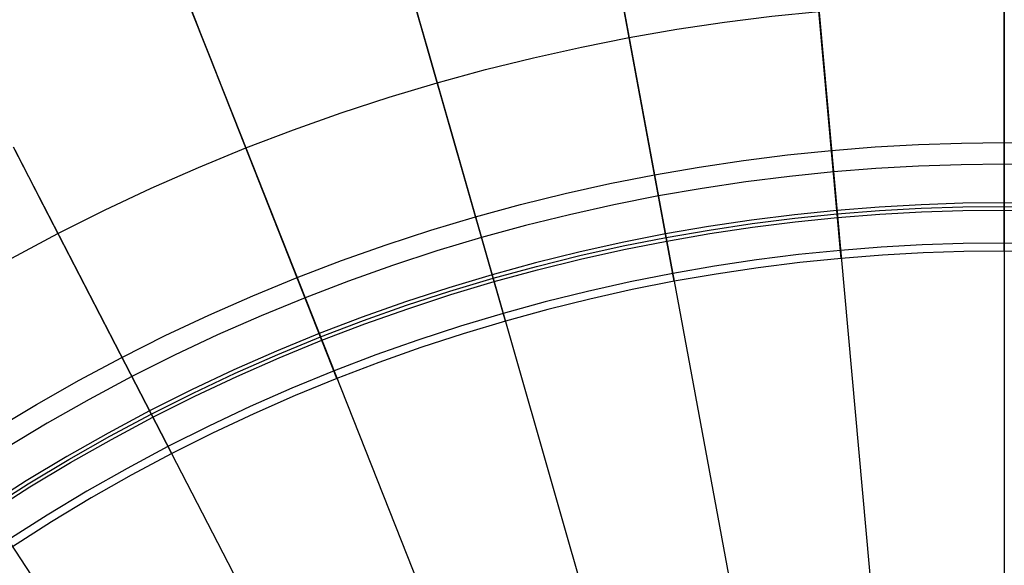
# Model space of a CAD drawing. Header units: millimetres. Extents: x -14 to 488, y -50 to 50.
# Tile 130 of 256: x 284.4 to 297.79, y 20.39 to 27.8. Entities that reach past the tile are written whole.
import ezdxf

# ---------------------------------------------------------------- set-up
doc = ezdxf.new("R2010")
doc.units = ezdxf.units.MM
doc.header["$MEASUREMENT"] = 0
doc.layers.add('Default', color=7, linetype='Continuous')

msp = doc.modelspace()

# ---------------------------------------------------------------- linework, layer by layer
at = {"layer": 'Default'}
for points in [[(284.293, 24.561), (284.919, 24.895), (285.551, 25.212), (286.188, 25.512), (286.83, 25.794), (287.475, 26.059), (288.123, 26.306), (288.774, 26.536), (289.426, 26.749), (290.08, 26.944), (290.734, 27.123), (291.387, 27.285), (292.04, 27.43), (292.692, 27.558), (293.341, 27.671), (293.988, 27.767), (294.632, 27.848), (295.273, 27.913), (295.91, 27.963), (296.542, 27.998), (297.169, 28.019), (297.791, 28.026), (298.413, 28.019)], [(284.293, 24.561), (284.919, 24.895), (285.551, 25.212), (286.188, 25.512), (286.83, 25.794), (287.475, 26.059), (288.123, 26.306), (288.774, 26.536), (289.426, 26.749), (290.08, 26.944), (290.734, 27.123), (291.387, 27.285), (292.04, 27.43), (292.692, 27.558), (293.341, 27.671), (293.988, 27.767), (294.632, 27.848), (295.273, 27.913), (295.91, 27.963), (296.542, 27.998), (297.169, 28.019), (297.791, 28.026), (298.413, 28.019)], [(284.056, 22.23), (284.628, 22.573), (285.206, 22.9), (285.79, 23.212), (286.379, 23.507), (286.973, 23.786), (287.571, 24.049), (288.173, 24.296), (288.777, 24.527), (289.384, 24.741), (289.992, 24.94), (290.601, 25.122), (291.211, 25.289), (291.82, 25.439), (292.429, 25.575), (293.037, 25.695), (293.642, 25.799), (294.246, 25.889), (294.846, 25.964), (295.443, 26.025), (296.037, 26.072), (296.626, 26.105), (297.211, 26.124), (297.791, 26.131), (298.371, 26.124)], [(298.353, 25.306), (297.791, 25.312), (297.23, 25.306), (296.663, 25.287), (296.092, 25.255), (295.517, 25.21), (294.938, 25.151), (294.357, 25.078), (293.772, 24.991), (293.186, 24.89), (292.597, 24.773), (292.007, 24.642), (291.417, 24.496), (290.827, 24.335), (290.236, 24.158), (289.647, 23.966), (289.06, 23.758), (288.474, 23.535), (287.891, 23.296), (287.312, 23.041), (286.737, 22.77), (286.166, 22.484), (285.6, 22.183), (285.04, 21.866), (284.487, 21.533), (283.94, 21.186)], [(283.967, 21.145), (284.512, 21.492), (285.065, 21.823), (285.624, 22.14), (286.188, 22.441), (286.758, 22.726), (287.332, 22.996), (287.911, 23.251), (288.492, 23.489), (289.077, 23.712), (289.663, 23.92), (290.251, 24.112), (290.84, 24.288), (291.429, 24.449), (292.019, 24.595), (292.607, 24.726), (293.194, 24.841), (293.78, 24.943), (294.363, 25.03), (294.944, 25.102), (295.521, 25.161), (296.095, 25.206), (296.665, 25.238), (297.231, 25.257), (297.791, 25.263), (298.352, 25.257)], [(283.994, 21.104), (284.538, 21.45), (285.09, 21.781), (285.647, 22.097), (286.211, 22.397), (286.779, 22.682), (287.353, 22.952), (287.93, 23.205), (288.51, 23.444), (289.094, 23.666), (289.679, 23.873), (290.266, 24.065), (290.854, 24.241), (291.442, 24.401), (292.03, 24.547), (292.617, 24.677), (293.203, 24.793), (293.788, 24.894), (294.37, 24.981), (294.949, 25.053), (295.526, 25.112), (296.099, 25.157), (296.667, 25.189), (297.232, 25.208), (297.791, 25.214), (298.351, 25.208)], [(298.339, 24.651), (297.791, 24.657), (297.244, 24.651), (296.692, 24.633), (296.136, 24.602), (295.576, 24.557), (295.012, 24.5), (294.446, 24.429), (293.876, 24.344), (293.305, 24.246), (292.732, 24.132), (292.157, 24.005), (291.582, 23.863), (291.007, 23.705), (290.432, 23.533), (289.858, 23.346), (289.286, 23.144), (288.715, 22.926), (288.148, 22.693), (287.583, 22.445), (287.023, 22.181), (286.467, 21.903), (285.915, 21.609), (285.37, 21.3), (284.831, 20.976), (284.299, 20.638)]]:
    msp.add_lwpolyline(points, dxfattribs=at)
at = {"layer": 'Default', "extrusion": (1, 0, 0)}
for points in [[(26.131, 111.312), (26.128, 111.327), (26.124, 111.342), (26.121, 111.358), (26.116, 111.373), (26.112, 111.389), (26.107, 111.404), (26.101, 111.419), (26.096, 111.435), (26.089, 111.45), (26.083, 111.466), (26.076, 111.481), (26.068, 111.496), (26.06, 111.511), (26.052, 111.526), (26.044, 111.541), (26.034, 111.556), (26.025, 111.571), (26.015, 111.585), (26.005, 111.599), (25.994, 111.613), (25.983, 111.627), (25.971, 111.641), (25.959, 111.654), (25.947, 111.667), (25.935, 111.68), (25.922, 111.692), (25.908, 111.704), (25.895, 111.716), (25.881, 111.728), (25.866, 111.739), (25.852, 111.75), (25.837, 111.76), (25.822, 111.77), (25.806, 111.78), (25.791, 111.789), (25.775, 111.798), (25.759, 111.806), (25.743, 111.814), (25.726, 111.821), (25.71, 111.829), (25.693, 111.835), (25.677, 111.841), (25.66, 111.847), (25.643, 111.852), (25.626, 111.857), (25.609, 111.861), (25.592, 111.865), (25.575, 111.869), (25.557, 111.872), (25.54, 111.875), (25.523, 111.877), (25.506, 111.878), (25.49, 111.88), (25.473, 111.881), (25.456, 111.881), (25.439, 111.881), (25.423, 111.881), (25.407, 111.88), (25.391, 111.879), (25.374, 111.878), (25.359, 111.876), (25.343, 111.874), (25.327, 111.872), (25.312, 111.869)], [(25.214, 111.85), (25.312, 111.869)], [(24.657, 111.032), (24.654, 111.047), (24.652, 111.063), (24.65, 111.079), (24.648, 111.094), (24.647, 111.11), (24.646, 111.127), (24.645, 111.143), (24.645, 111.159), (24.645, 111.176), (24.646, 111.193), (24.646, 111.209), (24.648, 111.226), (24.65, 111.243), (24.652, 111.26), (24.654, 111.277), (24.657, 111.294), (24.661, 111.311), (24.665, 111.328), (24.669, 111.345), (24.674, 111.362), (24.679, 111.379), (24.685, 111.396), (24.691, 111.413), (24.698, 111.43), (24.705, 111.446), (24.712, 111.462), (24.72, 111.479), (24.729, 111.495), (24.737, 111.51), (24.747, 111.526), (24.756, 111.541), (24.766, 111.556), (24.777, 111.571), (24.787, 111.586), (24.798, 111.6), (24.81, 111.614), (24.822, 111.628), (24.834, 111.641), (24.846, 111.654), (24.859, 111.667), (24.872, 111.679), (24.885, 111.691), (24.899, 111.702), (24.913, 111.713), (24.927, 111.724), (24.941, 111.734), (24.955, 111.744), (24.97, 111.754), (24.985, 111.763), (25, 111.772), (25.015, 111.78), (25.03, 111.788), (25.045, 111.795), (25.06, 111.802), (25.076, 111.809), (25.091, 111.815), (25.106, 111.821), (25.122, 111.826), (25.137, 111.831), (25.153, 111.836), (25.168, 111.84), (25.183, 111.844), (25.199, 111.847), (25.214, 111.85)]]:
    msp.add_lwpolyline(points, dxfattribs=at)
at = {"layer": 'Default', "extrusion": (0.995955, 0.089854, 0)}
for points in [[(-0.627, 111.312), (-0.63, 111.327), (-0.634, 111.342), (-0.637, 111.358), (-0.642, 111.373), (-0.646, 111.389), (-0.651, 111.404), (-0.656, 111.419), (-0.662, 111.435), (-0.668, 111.45), (-0.675, 111.466), (-0.682, 111.481), (-0.69, 111.496), (-0.697, 111.511), (-0.706, 111.526), (-0.714, 111.541), (-0.723, 111.556), (-0.733, 111.571), (-0.743, 111.585), (-0.753, 111.599), (-0.764, 111.613), (-0.775, 111.627), (-0.787, 111.641), (-0.798, 111.654), (-0.811, 111.667), (-0.823, 111.68), (-0.836, 111.692), (-0.85, 111.704), (-0.863, 111.716), (-0.877, 111.728), (-0.892, 111.739), (-0.906, 111.75), (-0.921, 111.76), (-0.936, 111.77), (-0.951, 111.78), (-0.967, 111.789), (-0.983, 111.798), (-0.999, 111.806), (-1.015, 111.814), (-1.031, 111.821), (-1.048, 111.829), (-1.065, 111.835), (-1.081, 111.841), (-1.098, 111.847), (-1.115, 111.852), (-1.132, 111.857), (-1.149, 111.861), (-1.166, 111.865), (-1.183, 111.869), (-1.2, 111.872), (-1.217, 111.875), (-1.234, 111.877), (-1.251, 111.878), (-1.268, 111.88), (-1.285, 111.881), (-1.302, 111.881), (-1.318, 111.881), (-1.335, 111.881), (-1.351, 111.88), (-1.367, 111.879), (-1.383, 111.878), (-1.399, 111.876), (-1.415, 111.874), (-1.43, 111.872), (-1.446, 111.869)], [(-2.101, 111.032), (-2.103, 111.047), (-2.106, 111.063), (-2.108, 111.079), (-2.11, 111.094), (-2.111, 111.11), (-2.112, 111.127), (-2.113, 111.143), (-2.113, 111.159), (-2.113, 111.176), (-2.112, 111.193), (-2.111, 111.209), (-2.11, 111.226), (-2.108, 111.243), (-2.106, 111.26), (-2.104, 111.277), (-2.1, 111.294), (-2.097, 111.311), (-2.093, 111.328), (-2.089, 111.345), (-2.084, 111.362), (-2.079, 111.379), (-2.073, 111.396), (-2.067, 111.413), (-2.06, 111.43), (-2.053, 111.446), (-2.046, 111.462), (-2.038, 111.479), (-2.029, 111.495), (-2.02, 111.51), (-2.011, 111.526), (-2.002, 111.541), (-1.992, 111.556), (-1.981, 111.571), (-1.971, 111.586), (-1.959, 111.6), (-1.948, 111.614), (-1.936, 111.628), (-1.924, 111.641), (-1.912, 111.654), (-1.899, 111.667), (-1.886, 111.679), (-1.872, 111.691), (-1.859, 111.702), (-1.845, 111.713), (-1.831, 111.724), (-1.817, 111.734), (-1.802, 111.744), (-1.788, 111.754), (-1.773, 111.763), (-1.758, 111.772), (-1.743, 111.78), (-1.728, 111.788), (-1.713, 111.795), (-1.698, 111.802), (-1.682, 111.809), (-1.667, 111.815), (-1.651, 111.821), (-1.636, 111.826), (-1.621, 111.831), (-1.605, 111.836), (-1.59, 111.84), (-1.574, 111.844), (-1.559, 111.847), (-1.544, 111.85)]]:
    msp.add_lwpolyline(points, dxfattribs=at)
at = {"layer": 'Default', "extrusion": (0.983305, 0.181963, 0)}
for points in [[(-28.056, 111.312), (-28.059, 111.327), (-28.063, 111.342), (-28.067, 111.358), (-28.071, 111.373), (-28.075, 111.389), (-28.08, 111.404), (-28.086, 111.419), (-28.091, 111.435), (-28.098, 111.45), (-28.104, 111.466), (-28.111, 111.481), (-28.119, 111.496), (-28.127, 111.511), (-28.135, 111.526), (-28.143, 111.541), (-28.153, 111.556), (-28.162, 111.571), (-28.172, 111.585), (-28.182, 111.599), (-28.193, 111.613), (-28.204, 111.627), (-28.216, 111.641), (-28.228, 111.654), (-28.24, 111.667), (-28.252, 111.68), (-28.265, 111.692), (-28.279, 111.704), (-28.292, 111.716), (-28.306, 111.728), (-28.321, 111.739), (-28.335, 111.75), (-28.35, 111.76), (-28.365, 111.77), (-28.381, 111.78), (-28.396, 111.789), (-28.412, 111.798), (-28.428, 111.806), (-28.444, 111.814), (-28.461, 111.821), (-28.477, 111.829), (-28.494, 111.835), (-28.511, 111.841), (-28.527, 111.847), (-28.544, 111.852), (-28.561, 111.857), (-28.578, 111.861), (-28.595, 111.865), (-28.612, 111.869), (-28.63, 111.872), (-28.647, 111.875), (-28.664, 111.877), (-28.681, 111.878), (-28.697, 111.88), (-28.714, 111.881), (-28.731, 111.881), (-28.748, 111.881), (-28.764, 111.881), (-28.78, 111.88), (-28.797, 111.879), (-28.813, 111.878), (-28.828, 111.876), (-28.844, 111.874), (-28.86, 111.872), (-28.875, 111.869)], [(-29.53, 111.032), (-29.533, 111.047), (-29.535, 111.063), (-29.537, 111.079), (-29.539, 111.094), (-29.54, 111.11), (-29.541, 111.127), (-29.542, 111.143), (-29.542, 111.159), (-29.542, 111.176), (-29.541, 111.193), (-29.541, 111.209), (-29.539, 111.226), (-29.537, 111.243), (-29.535, 111.26), (-29.533, 111.277), (-29.53, 111.294), (-29.526, 111.311), (-29.522, 111.328), (-29.518, 111.345), (-29.513, 111.362), (-29.508, 111.379), (-29.502, 111.396), (-29.496, 111.413), (-29.489, 111.43), (-29.482, 111.446), (-29.475, 111.462), (-29.467, 111.479), (-29.458, 111.495), (-29.45, 111.51), (-29.44, 111.526), (-29.431, 111.541), (-29.421, 111.556), (-29.41, 111.571), (-29.4, 111.586), (-29.389, 111.6), (-29.377, 111.614), (-29.365, 111.628), (-29.353, 111.641), (-29.341, 111.654), (-29.328, 111.667), (-29.315, 111.679), (-29.302, 111.691), (-29.288, 111.702), (-29.274, 111.713), (-29.26, 111.724), (-29.246, 111.734), (-29.232, 111.744), (-29.217, 111.754), (-29.202, 111.763), (-29.187, 111.772), (-29.172, 111.78), (-29.157, 111.788), (-29.142, 111.795), (-29.127, 111.802), (-29.111, 111.809), (-29.096, 111.815), (-29.081, 111.821), (-29.065, 111.826), (-29.05, 111.831), (-29.034, 111.836), (-29.019, 111.84), (-29.004, 111.844), (-28.988, 111.847), (-28.973, 111.85)]]:
    msp.add_lwpolyline(points, dxfattribs=at)
at = {"layer": 'Default', "extrusion": (0.961399, 0.275158, 0)}
for points in [[(-55.809, 111.312), (-55.812, 111.327), (-55.815, 111.342), (-55.819, 111.358), (-55.823, 111.373), (-55.828, 111.389), (-55.833, 111.404), (-55.838, 111.419), (-55.844, 111.435), (-55.85, 111.45), (-55.857, 111.466), (-55.864, 111.481), (-55.871, 111.496), (-55.879, 111.511), (-55.888, 111.526), (-55.896, 111.541), (-55.905, 111.556), (-55.915, 111.571), (-55.925, 111.585), (-55.935, 111.599), (-55.946, 111.613), (-55.957, 111.627), (-55.968, 111.641), (-55.98, 111.654), (-55.993, 111.667), (-56.005, 111.68), (-56.018, 111.692), (-56.031, 111.704), (-56.045, 111.716), (-56.059, 111.728), (-56.073, 111.739), (-56.088, 111.75), (-56.103, 111.76), (-56.118, 111.77), (-56.133, 111.78), (-56.149, 111.789), (-56.165, 111.798), (-56.181, 111.806), (-56.197, 111.814), (-56.213, 111.821), (-56.23, 111.829), (-56.246, 111.835), (-56.263, 111.841), (-56.28, 111.847), (-56.297, 111.852), (-56.314, 111.857), (-56.331, 111.861), (-56.348, 111.865), (-56.365, 111.869), (-56.382, 111.872), (-56.399, 111.875), (-56.416, 111.877), (-56.433, 111.878), (-56.45, 111.88), (-56.467, 111.881), (-56.484, 111.881), (-56.5, 111.881), (-56.517, 111.881), (-56.533, 111.88), (-56.549, 111.879), (-56.565, 111.878), (-56.581, 111.876), (-56.597, 111.874), (-56.612, 111.872), (-56.628, 111.869)], [(-57.283, 111.032), (-57.285, 111.047), (-57.288, 111.063), (-57.29, 111.079), (-57.292, 111.094), (-57.293, 111.11), (-57.294, 111.127), (-57.295, 111.143), (-57.295, 111.159), (-57.295, 111.176), (-57.294, 111.193), (-57.293, 111.209), (-57.292, 111.226), (-57.29, 111.243), (-57.288, 111.26), (-57.285, 111.277), (-57.282, 111.294), (-57.279, 111.311), (-57.275, 111.328), (-57.271, 111.345), (-57.266, 111.362), (-57.26, 111.379), (-57.255, 111.396), (-57.249, 111.413), (-57.242, 111.43), (-57.235, 111.446), (-57.227, 111.462), (-57.219, 111.479), (-57.211, 111.495), (-57.202, 111.51), (-57.193, 111.526), (-57.184, 111.541), (-57.174, 111.556), (-57.163, 111.571), (-57.152, 111.586), (-57.141, 111.6), (-57.13, 111.614), (-57.118, 111.628), (-57.106, 111.641), (-57.093, 111.654), (-57.081, 111.667), (-57.068, 111.679), (-57.054, 111.691), (-57.041, 111.702), (-57.027, 111.713), (-57.013, 111.724), (-56.999, 111.734), (-56.984, 111.744), (-56.97, 111.754), (-56.955, 111.763), (-56.94, 111.772), (-56.925, 111.78), (-56.91, 111.788), (-56.895, 111.795), (-56.879, 111.802), (-56.864, 111.809), (-56.849, 111.815), (-56.833, 111.821), (-56.818, 111.826), (-56.802, 111.831), (-56.787, 111.836), (-56.772, 111.84), (-56.756, 111.844), (-56.741, 111.847), (-56.726, 111.85)]]:
    msp.add_lwpolyline(points, dxfattribs=at)
at = {"layer": 'Default', "extrusion": (0.996097, 0.086696, 0.016581)}
msp.add_lwpolyline([(-0.586, 103.247), (-0.491, 103.266)], dxfattribs=at)
at = {"layer": 'Default', "extrusion": (0.929788, 0.368095, 0)}
for points in [[(-83.485, 111.312), (-83.488, 111.327), (-83.491, 111.342), (-83.495, 111.358), (-83.499, 111.373), (-83.504, 111.389), (-83.509, 111.404), (-83.514, 111.419), (-83.52, 111.435), (-83.526, 111.45), (-83.533, 111.466), (-83.54, 111.481), (-83.547, 111.496), (-83.555, 111.511), (-83.563, 111.526), (-83.572, 111.541), (-83.581, 111.556), (-83.59, 111.571), (-83.6, 111.585), (-83.611, 111.599), (-83.621, 111.613), (-83.633, 111.627), (-83.644, 111.641), (-83.656, 111.654), (-83.668, 111.667), (-83.681, 111.68), (-83.694, 111.692), (-83.707, 111.704), (-83.721, 111.716), (-83.735, 111.728), (-83.749, 111.739), (-83.764, 111.75), (-83.779, 111.76), (-83.794, 111.77), (-83.809, 111.78), (-83.825, 111.789), (-83.84, 111.798), (-83.856, 111.806), (-83.873, 111.814), (-83.889, 111.821), (-83.906, 111.829), (-83.922, 111.835), (-83.939, 111.841), (-83.956, 111.847), (-83.973, 111.852), (-83.99, 111.857), (-84.007, 111.861), (-84.024, 111.865), (-84.041, 111.869), (-84.058, 111.872), (-84.075, 111.875), (-84.092, 111.877), (-84.109, 111.878), (-84.126, 111.88), (-84.143, 111.881), (-84.159, 111.881), (-84.176, 111.881), (-84.192, 111.881), (-84.209, 111.88), (-84.225, 111.879), (-84.241, 111.878), (-84.257, 111.876), (-84.272, 111.874), (-84.288, 111.872), (-84.303, 111.869)], [(-84.958, 111.032), (-84.961, 111.047), (-84.963, 111.063), (-84.965, 111.079), (-84.967, 111.094), (-84.969, 111.11), (-84.97, 111.127), (-84.97, 111.143), (-84.971, 111.159), (-84.97, 111.176), (-84.97, 111.193), (-84.969, 111.209), (-84.968, 111.226), (-84.966, 111.243), (-84.964, 111.26), (-84.961, 111.277), (-84.958, 111.294), (-84.955, 111.311), (-84.951, 111.328), (-84.946, 111.345), (-84.941, 111.362), (-84.936, 111.379), (-84.93, 111.396), (-84.924, 111.413), (-84.918, 111.43), (-84.911, 111.446), (-84.903, 111.462), (-84.895, 111.479), (-84.887, 111.495), (-84.878, 111.51), (-84.869, 111.526), (-84.859, 111.541), (-84.849, 111.556), (-84.839, 111.571), (-84.828, 111.586), (-84.817, 111.6), (-84.806, 111.614), (-84.794, 111.628), (-84.782, 111.641), (-84.769, 111.654), (-84.756, 111.667), (-84.743, 111.679), (-84.73, 111.691), (-84.716, 111.702), (-84.703, 111.713), (-84.689, 111.724), (-84.674, 111.734), (-84.66, 111.744), (-84.645, 111.754), (-84.631, 111.763), (-84.616, 111.772), (-84.601, 111.78), (-84.586, 111.788), (-84.57, 111.795), (-84.555, 111.802), (-84.54, 111.809), (-84.524, 111.815), (-84.509, 111.821), (-84.494, 111.826), (-84.478, 111.831), (-84.463, 111.836), (-84.447, 111.84), (-84.432, 111.844), (-84.417, 111.847), (-84.402, 111.85)]]:
    msp.add_lwpolyline(points, dxfattribs=at)
at = {"layer": 'Default', "extrusion": (0.996097, -0.086696, -0.016581)}
msp.add_lwpolyline([(49.283, 112.748), (49.378, 112.766)], dxfattribs=at)
at = {"layer": 'Default', "extrusion": (0.888284, 0.459295, 0)}
for points in [[(-110.643, 111.312), (-110.646, 111.327), (-110.65, 111.342), (-110.653, 111.358), (-110.658, 111.373), (-110.662, 111.389), (-110.667, 111.404), (-110.673, 111.419), (-110.678, 111.435), (-110.685, 111.45), (-110.691, 111.466), (-110.698, 111.481), (-110.706, 111.496), (-110.713, 111.511), (-110.722, 111.526), (-110.73, 111.541), (-110.74, 111.556), (-110.749, 111.571), (-110.759, 111.585), (-110.769, 111.599), (-110.78, 111.613), (-110.791, 111.627), (-110.803, 111.641), (-110.815, 111.654), (-110.827, 111.667), (-110.839, 111.68), (-110.852, 111.692), (-110.866, 111.704), (-110.879, 111.716), (-110.893, 111.728), (-110.908, 111.739), (-110.922, 111.75), (-110.937, 111.76), (-110.952, 111.77), (-110.968, 111.78), (-110.983, 111.789), (-110.999, 111.798), (-111.015, 111.806), (-111.031, 111.814), (-111.048, 111.821), (-111.064, 111.829), (-111.081, 111.835), (-111.097, 111.841), (-111.114, 111.847), (-111.131, 111.852), (-111.148, 111.857), (-111.165, 111.861), (-111.182, 111.865), (-111.199, 111.869), (-111.216, 111.872), (-111.234, 111.875), (-111.251, 111.877), (-111.268, 111.878), (-111.284, 111.88), (-111.301, 111.881), (-111.318, 111.881), (-111.334, 111.881), (-111.351, 111.881), (-111.367, 111.88), (-111.383, 111.879), (-111.399, 111.878), (-111.415, 111.876), (-111.431, 111.874), (-111.447, 111.872), (-111.462, 111.869)], [(-112.117, 111.032), (-112.12, 111.047), (-112.122, 111.063), (-112.124, 111.079), (-112.126, 111.094), (-112.127, 111.11), (-112.128, 111.127), (-112.129, 111.143), (-112.129, 111.159), (-112.129, 111.176), (-112.128, 111.193), (-112.128, 111.209), (-112.126, 111.226), (-112.124, 111.243), (-112.122, 111.26), (-112.12, 111.277), (-112.117, 111.294), (-112.113, 111.311), (-112.109, 111.328), (-112.105, 111.345), (-112.1, 111.362), (-112.095, 111.379), (-112.089, 111.396), (-112.083, 111.413), (-112.076, 111.43), (-112.069, 111.446), (-112.062, 111.462), (-112.054, 111.479), (-112.045, 111.495), (-112.037, 111.51), (-112.027, 111.526), (-112.018, 111.541), (-112.008, 111.556), (-111.997, 111.571), (-111.987, 111.586), (-111.976, 111.6), (-111.964, 111.614), (-111.952, 111.628), (-111.94, 111.641), (-111.928, 111.654), (-111.915, 111.667), (-111.902, 111.679), (-111.889, 111.691), (-111.875, 111.702), (-111.861, 111.713), (-111.847, 111.724), (-111.833, 111.734), (-111.818, 111.744), (-111.804, 111.754), (-111.789, 111.763), (-111.774, 111.772), (-111.759, 111.78), (-111.744, 111.788), (-111.729, 111.795), (-111.714, 111.802), (-111.698, 111.809), (-111.683, 111.815), (-111.668, 111.821), (-111.652, 111.826), (-111.637, 111.831), (-111.621, 111.836), (-111.606, 111.84), (-111.591, 111.844), (-111.575, 111.847), (-111.56, 111.85)]]:
    msp.add_lwpolyline(points, dxfattribs=at)
at = {"layer": 'Default'}
for points in [[(297.791, 26.131, 111.312), (297.791, 30.849, 84.352)], [(297.791, 24.657, 111.032), (297.791, 29.348, 84.245)], [(295.576, 24.557, 111.032), (295.154, 29.229, 84.245)], [(293.305, 24.246, 111.032), (292.451, 28.858, 84.245)], [(288.715, 22.926, 111.032), (286.989, 27.287, 84.245), (286.41, 28.748, 73.662)], [(297.791, 28.515, 0.007), (297.791, 0, 0)], [(297.791, 28.472, 1.506), (297.791, 0, 1.5)], [(295.233, 28.357, 1.506), (297.791, 0, 1.5)], [(291.007, 23.705, 111.032), (289.716, 28.215, 84.245)], [(289.727, 28.177, 1.556), (289.84, 27.784, 1.525), (289.957, 27.373, 1.506), (297.791, 0, 1.5)], [(286.722, 27.961, 1.653), (286.79, 27.79, 1.625), (286.859, 27.614, 1.599), (287.003, 27.251, 1.556), (287.154, 26.87, 1.525), (287.311, 26.473, 1.506), (297.791, 0, 1.5)], [(292.611, 27.996, 1.506), (297.791, 0, 1.5)], [(286.467, 21.903, 111.032), (284.312, 26.069, 84.245)], [(284.33, 26.034, 1.556), (284.518, 25.671, 1.525), (284.714, 25.291, 1.506), (297.791, 0, 1.5)], [(298.373, 25.83, 111.76), (297.791, 25.837, 111.76), (297.21, 25.83, 111.76), (296.629, 25.811, 111.76), (296.049, 25.778, 111.76), (295.47, 25.732, 111.76), (294.872, 25.671, 111.76), (294.276, 25.597, 111.76), (293.682, 25.508, 111.76), (293.09, 25.406, 111.76), (292.483, 25.286, 111.76), (291.879, 25.151, 111.76), (291.279, 25.003, 111.76), (290.682, 24.84, 111.76), (290.075, 24.658, 111.76), (289.472, 24.461, 111.76), (288.874, 24.249, 111.76), (288.281, 24.023, 111.76), (287.682, 23.777, 111.76), (287.089, 23.516, 111.76), (286.503, 23.241, 111.76), (285.925, 22.951, 111.76), (285.344, 22.641, 111.76), (284.772, 22.317, 111.76), (284.208, 21.978, 111.76)], [(298.348, 24.76, 111.556), (297.791, 24.766, 111.556), (297.234, 24.76, 111.556), (296.678, 24.741, 111.556), (296.121, 24.71, 111.556), (295.566, 24.666, 111.556), (294.993, 24.608, 111.556), (294.422, 24.536, 111.556), (293.852, 24.451, 111.556), (293.285, 24.353, 111.556), (292.703, 24.238, 111.556), (292.124, 24.109, 111.556), (291.549, 23.966, 111.556), (290.977, 23.81, 111.556), (290.394, 23.636, 111.556), (289.816, 23.447, 111.556), (289.243, 23.244, 111.556), (288.675, 23.027, 111.556), (288.101, 22.792, 111.556), (287.533, 22.542, 111.556), (286.971, 22.278, 111.556), (286.416, 21.999, 111.556), (285.86, 21.703, 111.556), (285.312, 21.392, 111.556), (284.771, 21.067, 111.556), (284.239, 20.729, 111.556)], [(282.211, 23.831, 1.506), (297.791, 0, 1.5)]]:
    msp.add_polyline3d(points, dxfattribs=at)

doc.saveas('drawing.dxf')
